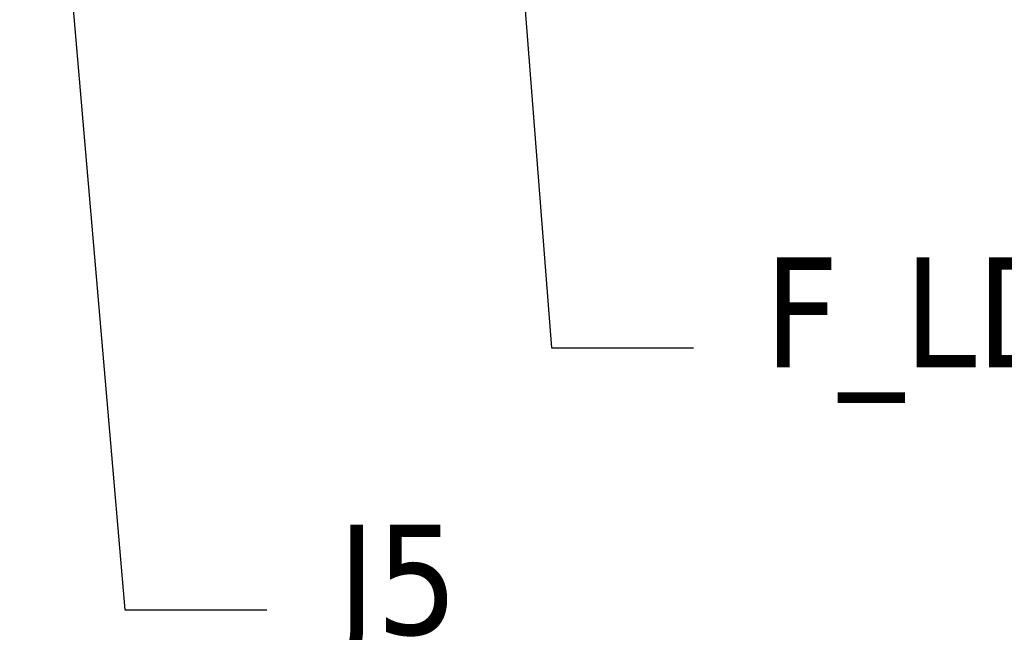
# Model space of a CAD drawing. Extents: x -270 to 272, y -152 to 146.
# Tile 15 of 256: x 59 to 99, y -152 to -127. Entities that reach past the tile are written whole.
import ezdxf

# ---------------------------------------------------------------- set-up
doc = ezdxf.new("R2010")
doc.units = 0
doc.layers.get('0').update_dxf_attribs({"linetype": 'CONTINUOUS'})
doc.styles.add('TAHOMA', font='Tahoma')

msp = doc.modelspace()

# ---------------------------------------------------------------- linework, layer by layer
for p, q in [((58.534, -100.837), (62.837, -150.689)), ((77.191, -100.672), (80.272, -139.984)), ((80.272, -139.984), (86.064, -139.984)), ((62.837, -150.689), (68.629, -150.689))]:
    msp.add_line(p, q)

# ---------------------------------------------------------------- texts
at = {"char_height": 4.4983, "attachment_point": 7, "style": 'TAHOMA'}
for s, insert in [('F_LD0~7', (88.96, -142.233)), ('J5', (71.525, -152.938))]:
    msp.add_mtext(s, dxfattribs=dict(at, insert=insert))

doc.saveas('drawing.dxf')
